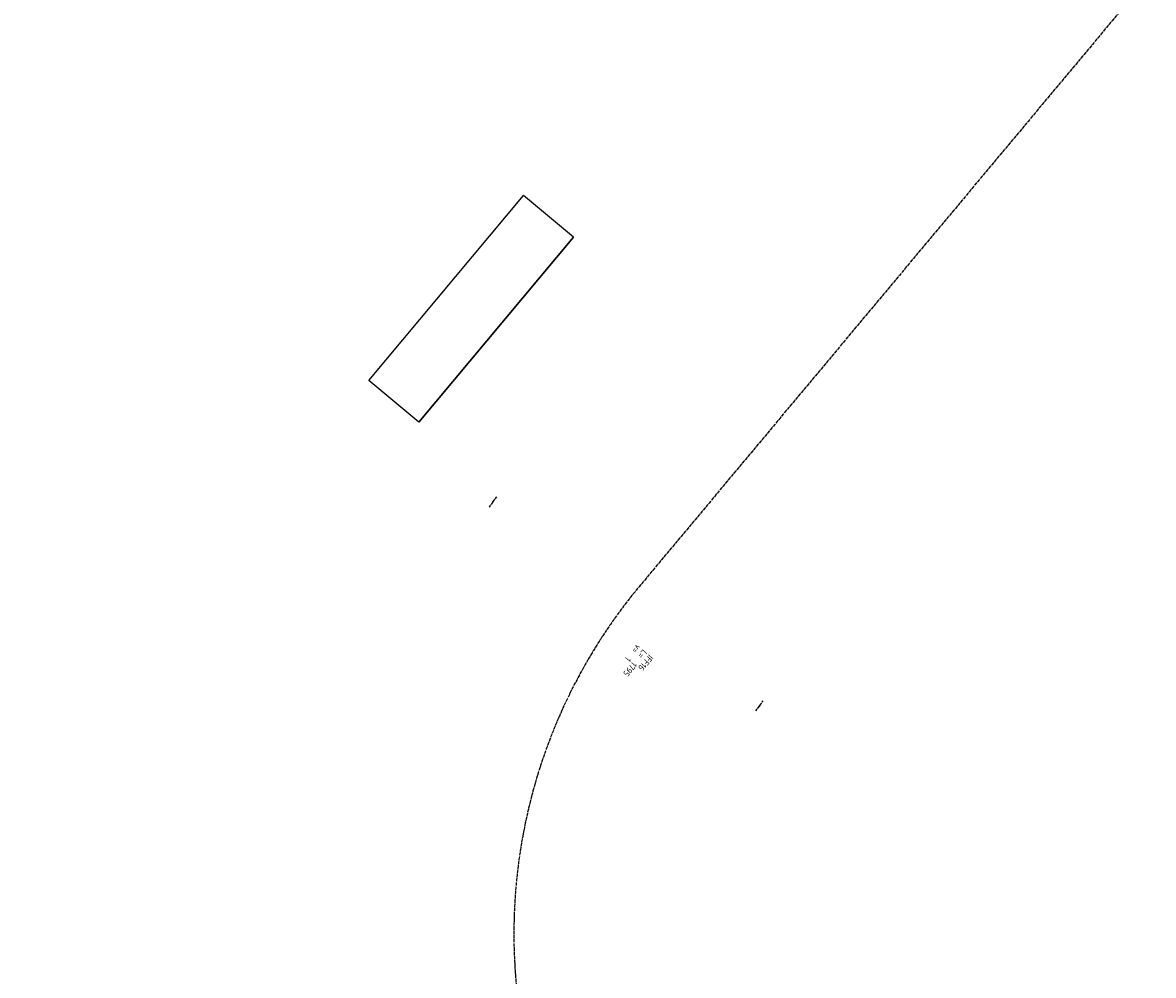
# Model space of a CAD drawing. Header units: millimetres. Extents: x -5987 to 10398, y -10418 to 9936.
# Tile 4 of 12: x -5987 to -2423, y 930 to 3932. Entities that reach past the tile are written whole.
import ezdxf

# ---------------------------------------------------------------- set-up
doc = ezdxf.new("R2010")
doc.units = ezdxf.units.MM
doc.linetypes.add('GEN7', pattern=[13.75, 9.75, -1.5, 1, -1.5])
for name, color, linetype in [('0_IFF_G_0', 20, 'Continuous'), ('IFF_Attr', 6, 'Continuous'), ('IFF_Freiraum', 1, 'Continuous'), ('IFF_Mitte', 4, 'GEN7')]:
    doc.layers.add(name, color=color, linetype=linetype)
doc.styles.get("Standard").update_dxf_attribs({"font": 'ISOCP.SHX'})

# ---------------------------------------------------------------- blocks, each defined once
blk = doc.blocks.new('AMot')
at = {"layer": 'IFF_Freiraum', "extrusion": (2e-16, 1, 1.3e-15)}
for p, q in [((-110, -336, -105), (-110, -336, 105)), ((650, -336, -105), (-110, -336, -105)), ((-110, -336, 105), (650, -336, 105)), ((650, -336, 105), (650, -336, -105))]:
    blk.add_line(p, q, dxfattribs=at)
at = {"layer": 'IFF_Freiraum', "extrusion": (3e-16, 1.3e-15, -1)}
for p, q in [((650, -336, -105), (-110, -336, -105)), ((-110, -336, -105), (-110, -541, -105)), ((650, -336, -105), (650, -541, -105)), ((-110, -541, -105), (650, -541, -105))]:
    blk.add_line(p, q, dxfattribs=at)
at = {"layer": 'IFF_Freiraum'}
for p, q in [((-110, -336, 105), (650, -336, 105)), ((-110, -336, 105), (-110, -541, 105)), ((-110, -541, 105), (650, -541, 105))]:
    blk.add_line(p, q, dxfattribs=at)
at = {"layer": 'IFF_Freiraum', "extrusion": (-2e-16, -1, -1.3e-15)}
for p, q in [((-110, -541, 105), (-110, -541, -105)), ((-110, -541, -105), (650, -541, -105)), ((-110, -541, 105), (650, -541, 105)), ((650, -541, -105), (650, -541, 105))]:
    blk.add_line(p, q, dxfattribs=at)
blk = doc.blocks.new('IFF_es-schu_20090324112426', base_point=(450.2, 7530.5))
at = {"layer": 'IFF_Mitte'}
blk.add_line((450.2, 7530.5), (7450.2, 7530.5), dxfattribs=at)
at = {"layer": '0_IFF_G_0', "extrusion": (-1.22461e-16, 0, -1)}
blk.add_blockref('AMot', (-7395.2, 7001.5, 43), dxfattribs=at)
at = {"layer": '0_IFF_G_0', "flags": 1}
for tag in ['5', '2', '20', '9', '8', '7', '6', '10', '12', '13', '16', '19', '18', '1', '11', '14', '15', '17']:
    blk.add_attdef(tag, (450.2, 7530.5), '', height=20, dxfattribs=at)
at = {"layer": 'IFF_Attr'}
for tag, p in [('0', (150, 160)), ('3', (200, 135)), ('4', (200, 110))]:
    blk.add_attdef(tag, p, '', height=20, dxfattribs=at)
blk = doc.blocks.new('KU1050_60_1714L')
at = {"layer": 'IFF_Mitte', "extrusion": (-0.842946, 0.537016, 0.032483)}
for p, q in [((998, 1078.2, -45.5), (987.3, 1061.3, -45.5)), ((998, 1078.2, -45.5), (997.5, 1078.5, -65.5)), ((998, 1078.2, -45.5), (1008.8, 1095, -45.5)), ((998, 1078.2, -45.5), (998.6, 1077.8, -25.5)), ((1889.9, 510, -79.9), (1879.1, 493.1, -79.9)), ((1889.9, 510, -79.9), (1889.3, 510.4, -99.9)), ((1889.9, 510, -79.9), (1900.6, 526.9, -79.9)), ((1889.9, 510, -79.9), (1890.4, 509.7, -59.9))]:
    blk.add_line(p, q, dxfattribs=at)
at = {"layer": 'IFF_Mitte', "extrusion": (-0.043596, 0.998521, 0.032483)}
for p, q in [((51.6, 531.8, -45.5), (31.6, 530.9, -45.5)), ((51.6, 531.8, -45.5), (71.6, 532.6, -45.5)), ((51.6, 531.8, -45.5), (51.6, 532.4, -65.5)), ((51.6, 531.8, -45.5), (51.6, 531.1, -25.5)), ((97.7, -524.7, -79.9), (77.8, -525.6, -79.9)), ((97.7, -524.7, -79.9), (117.7, -523.8, -79.9)), ((97.7, -524.7, -79.9), (97.7, -524, -99.9)), ((97.7, -524.7, -79.9), (97.8, -525.3, -59.9))]:
    blk.add_line(p, q, dxfattribs=at)
at = {"layer": 'IFF_Mitte'}
blk.add_arc((0, 1714), 1714, 270, 330, dxfattribs=at)
blk = doc.blocks.new('IFF_es-schu_20090324112436', base_point=(-4039.7, 2160.2))
at = {"layer": '0_IFF_G_0'}
blk.add_blockref('KU1050_60_1714L', (-4039.7, 2160.2), dxfattribs=at)
at = {"layer": '0_IFF_G_0', "extrusion": (-6.57981e-17, -1.03282e-16, -1), "rotation": 302.499999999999}
blk.add_blockref('AMot', (2148, 2669, 79.9), dxfattribs=at)
at = {"layer": '0_IFF_G_0', "flags": 1}
for tag in ['5', '2', '20', '8', '9', '7', '6', '10', '12', '13', '16', '18', '19', '1', '11', '14', '15', '17']:
    blk.add_attdef(tag, (-4039.7, 2160.2), '', height=20, dxfattribs=at)
at = {"layer": 'IFF_Attr'}
for s, p in [('v=', (-3889.7, 2270.2)), ('L=', (-3889.7, 2295.2))]:
    blk.add_text(s, height=20, dxfattribs=at).set_placement(p)
for tag, p in [('0', (150, 160)), ('3', (200, 135)), ('4', (200, 110))]:
    blk.add_attdef(tag, p, '', height=20, dxfattribs=at)

msp = doc.modelspace()

# ---------------------------------------------------------------- block references
at = {"layer": '0_IFF_G_0', "rotation": 230.1028204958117}
msp.add_blockref('IFF_es-schu_20090324112426', (450.2, 7530.5), dxfattribs=at)
at = {"layer": '0_IFF_G_0'}
ref = msp.add_blockref('IFF_es-schu_20090324112436', (-4039.7, 2160.2), dxfattribs=dict(at, rotation=230.1028204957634))
ref.add_attrib('0', 'IFF16', (-4013.2, 1942.5), dxfattribs={"layer": 'IFF_Attr', "height": 20, "rotation": 230.1028})
ref.add_attrib('3', '1795', (-4064.4, 1920.1), dxfattribs={"layer": 'IFF_Attr', "height": 20, "rotation": 230.1028})
ref.add_attrib('4', '1', (-4083.6, 1936.2), dxfattribs={"layer": 'IFF_Attr', "height": 20, "rotation": 230.1028})

doc.saveas('drawing.dxf')
